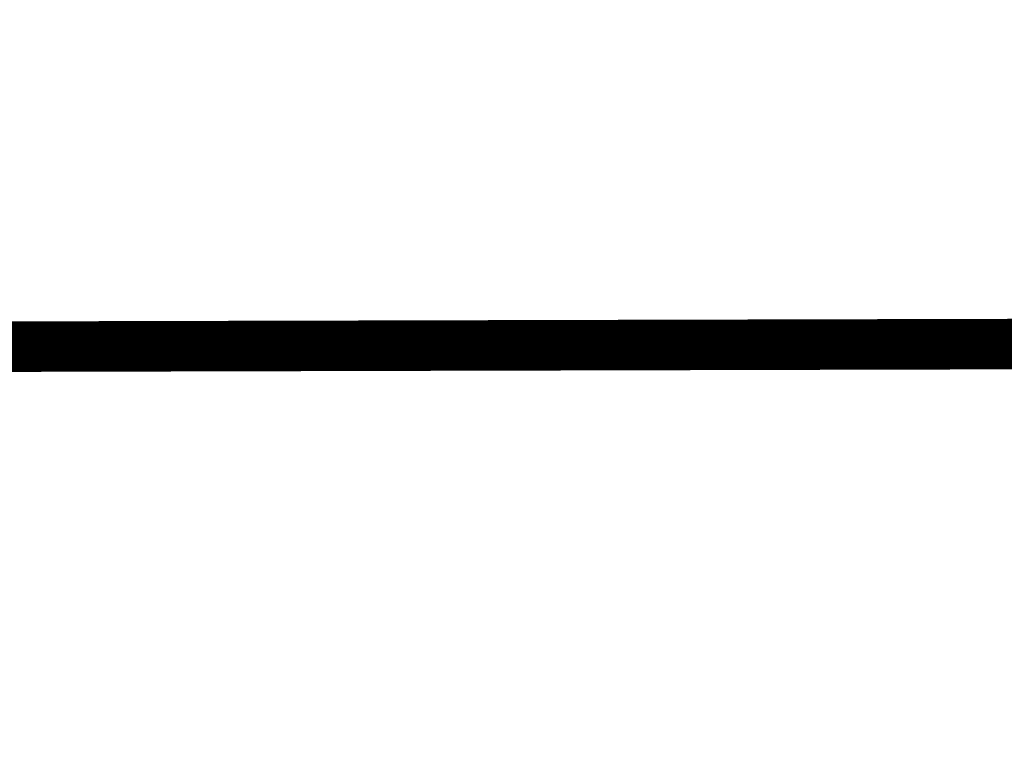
# Model space of a CAD drawing. Extents: x 0 to 1135, y 0 to 420.
# Tile 83 of 116: x 1091.64 to 1098.46, y 45.8 to 50.81. Entities that reach past the tile are written whole.
import ezdxf

# ---------------------------------------------------------------- set-up
doc = ezdxf.new("R2010")
doc.units = 0
doc.header["$LTSCALE"] = 2
doc.header["$MEASUREMENT"] = 0
doc.linetypes.add('AUSGEZOGEN', pattern=[0])
doc.layers.add('FBRTOP', color=8, linetype='AUSGEZOGEN')
doc.layers.add('LEGENDE', color=7, linetype='AUSGEZOGEN')

msp = doc.modelspace()

# ---------------------------------------------------------------- linework, layer by layer
at = {"layer": 'FBRTOP', "const_width": 0.5}
for points in [[(778.2033, 222.1255, 0.000004), (815.6082, 224.7987, -0.000002), (853.013, 227.4719, -0.000001), (902.8859, 231.0358, 0.000001), (950, 234.4027, 0.000002)], [(778.4884, 218.1356, 0.000004), (815.8933, 220.8088, -0.000002), (853.2981, 223.482, -0.000001), (903.171, 227.046, 0.000001), (950, 230.3925, 0.000002)], [(703.3947, 216.7799, -0.000001), (715.8628, 217.6706, 0.000009)], [(703.6799, 212.7901, -0.000001), (716.1479, 213.6808, 0.000009)]]:
    msp.add_lwpolyline(points, format="xyb", dxfattribs=at)
at = {"layer": 'LEGENDE', "const_width": 0.35}
msp.add_lwpolyline([(1057.1477, 48.4565), (1124.1475, 48.6286)], dxfattribs=at)

doc.saveas('drawing.dxf')
